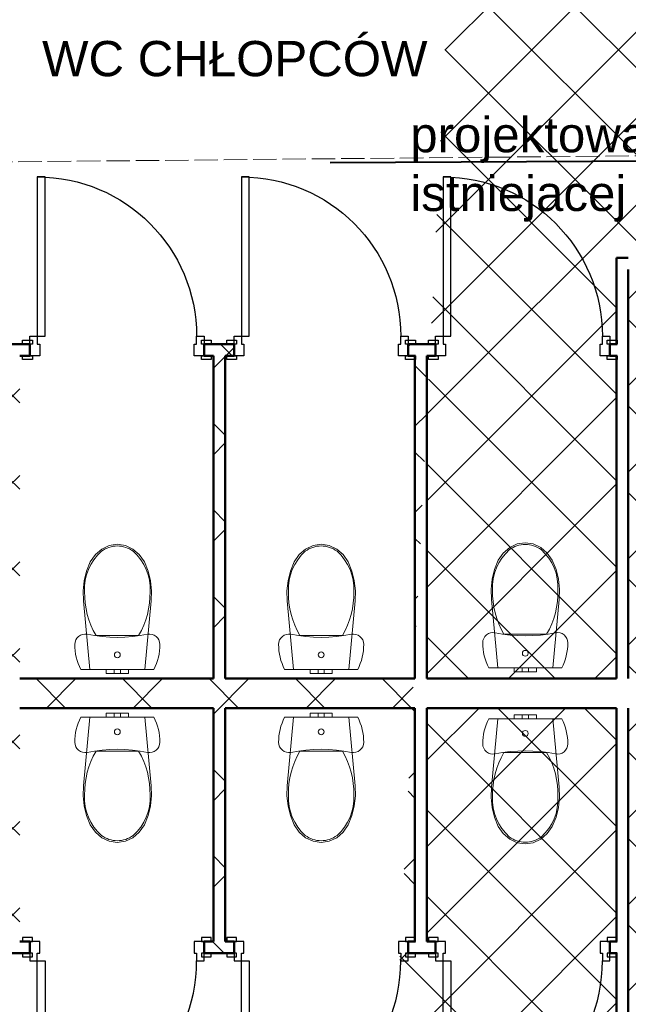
# Model space of a CAD drawing. Header units: millimetres. Extents: x 1385 to 11131, y 1971 to 6171.
# Tile 3 of 28: x 2257 to 2568, y 2959 to 3462. Entities that reach past the tile are written whole.
import ezdxf

# ---------------------------------------------------------------- set-up
doc = ezdxf.new("R2010")
doc.units = ezdxf.units.MM
doc.linetypes.add('ACAD_ISO02W100', pattern=[15, 12, -3])
for name, color, linetype, lineweight in [('A_opisy', 81, 'Continuous', 13), ('A_sanitarka', 140, 'Continuous', 13), ('A_ściany istniejące hatch', 82, 'Continuous', 9), ('kanal saniat', 24, 'Continuous', 40), ('opis ks', 7, 'Continuous', 25)]:
    doc.layers.add(name, color=color, linetype=linetype, lineweight=lineweight)
doc.layers.add('Drzwi Archicad', color=7, linetype='Continuous')
doc.layers.add('Konstrukcja - Ściany zew', color=7, linetype='Continuous')
doc.styles.get("Standard").update_dxf_attribs({"font": 'arial.ttf'})

# ---------------------------------------------------------------- blocks, each defined once
blk = doc.blocks.new('Ściana_24_1', base_point=(-11072.26123587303, -547.6024557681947))
at = {"layer": 'Konstrukcja - Ściany zew', "color": 7, "linetype": 'Continuous', "lineweight": 50, "flags": 128}
for points in [[(-15952.26123587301, -397.6024557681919), (-16942.26123587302, -397.6024557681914)], [(-14922.26123587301, -397.6024557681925), (-15892.26123587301, -397.602455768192)], [(-13892.26123587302, -397.6024557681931), (-14862.26123587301, -397.6024557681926)], [(-16942.26123587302, -547.6024557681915), (-15952.26123587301, -547.602455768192)], [(-15892.26123587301, -547.602455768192), (-14922.26123587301, -547.6024557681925)], [(-14862.26123587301, -547.6024557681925), (-13892.26123587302, -547.6024557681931)]]:
    blk.add_lwpolyline(points, dxfattribs=at)
blk = doc.blocks.new('Ściana_120_1', base_point=(-15952.26123587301, 1252.197544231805))
at = {"layer": 'Konstrukcja - Ściany zew', "color": 7, "linetype": 'Continuous', "lineweight": 50, "flags": 128}
for points in [[(-15952.26123587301, 1252.197544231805), (-15952.26123587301, -397.6024557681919)], [(-15892.26123587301, -397.6024557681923), (-15892.26123587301, 1252.197544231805)]]:
    blk.add_lwpolyline(points, dxfattribs=at)
blk = doc.blocks.new('Ściana_121_1', base_point=(-13892.26123587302, 1752.197384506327))
at = {"layer": 'Konstrukcja - Ściany zew', "color": 7, "linetype": 'Continuous', "lineweight": 50, "flags": 128}
for points in [[(-13892.26123587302, 1752.197384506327), (-13832.26123587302, 1752.197384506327)], [(-13892.26123587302, 1752.197384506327), (-13892.26123587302, 1312.197544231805)], [(-13832.26123587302, -397.602455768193), (-13832.26123587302, 1692.197384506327)], [(-13892.26123587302, 1252.197544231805), (-13892.26123587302, -397.602455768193)]]:
    blk.add_lwpolyline(points, dxfattribs=at)
blk = doc.blocks.new('Ściana_123_1', base_point=(-14922.26123587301, 1252.197544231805))
at = {"layer": 'Konstrukcja - Ściany zew', "color": 7, "linetype": 'Continuous', "lineweight": 50, "flags": 128}
for points in [[(-14922.26123587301, 1252.197544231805), (-14922.26123587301, -397.6024557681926)], [(-14862.26123587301, -397.6024557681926), (-14862.26123587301, 1252.197544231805)]]:
    blk.add_lwpolyline(points, dxfattribs=at)
blk = doc.blocks.new('Drzwi metalowe 27_23')
at = {"layer": 'Drzwi Archicad', "color": 7, "linetype": 'Continuous', "lineweight": 25}
for p, q in [((366.9999999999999, 0), (366.9999999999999, 814)), ((366.9999999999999, 814), (406.9999999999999, 814)), ((406.9999999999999, 814), (406.9999999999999, 0)), ((-407, 0), (-445, 0)), ((-445, 0), (-445, -100)), ((-407, -40), (-407, 0)), ((406.9999999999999, 0), (366.9999999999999, 0)), ((445, 0), (407, 0)), ((407, 0), (407, -40)), ((445, -100), (445, 0)), ((-432, -21), (-482, -21)), ((-482, -21), (-482, -40.00000000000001)), ((-482, -40.00000000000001), (-432, -40.00000000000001)), ((-432, -40.00000000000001), (-432, -21)), ((-395, -40), (-407, -40)), ((-395, -100), (-395, -40)), ((407, -40), (395, -40)), ((395, -40), (395, -100)), ((482, -21), (432, -21)), ((432, -21), (432, -40.00000000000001)), ((432, -40.00000000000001), (482, -40.00000000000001)), ((482, -40.00000000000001), (482, -21)), ((-432, -100), (-482, -100)), ((-482, -100), (-482, -119)), ((-445, -100), (-395, -100)), ((-432, -119), (-432, -100)), ((395, -100), (445, -100)), ((482, -100), (432, -100)), ((432, -100), (432, -119)), ((482, -119), (482, -100)), ((-482, -119), (-432, -119)), ((432, -119), (482, -119))]:
    blk.add_line(p, q, dxfattribs=at)
at = {"layer": 'Drzwi Archicad', "color": 7, "linetype": 'Continuous', "lineweight": 50}
for p, q in [((-445, -40.00000000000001), (-482, -40.00000000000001)), ((-445, -40.00000000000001), (-482, -40.00000000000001)), ((-445, -100), (-445, -40.00000000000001)), ((-445, -100), (-445, -40.00000000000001)), ((445, -100), (445, -40.00000000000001)), ((445, -100), (445, -40.00000000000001)), ((445, -40.00000000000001), (482, -40.00000000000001)), ((445, -40.00000000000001), (482, -40.00000000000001)), ((-445, -100), (-482, -100)), ((-445, -100), (-482, -100)), ((445, -100), (482, -100)), ((445, -100), (482, -100))]:
    blk.add_line(p, q, dxfattribs=at)
at = {"layer": 'Drzwi Archicad', "color": 7, "linetype": 'Continuous', "lineweight": 25}
blk.add_arc((406.9999999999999, 0), 814, 90, 180, dxfattribs=at)
blk = doc.blocks.new('Ściana_124_1', base_point=(-17002.26123587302, 1252.197544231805))
at = {"layer": 'Konstrukcja - Ściany zew', "color": 7, "linetype": 'Continuous', "lineweight": 50}
for p, q in [((-16890.15402880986, 1312.197544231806), (-16927.15402880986, 1312.197544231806)), ((-16890.15402880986, 1252.197544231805), (-16890.15402880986, 1312.197544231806)), ((-16000.15402880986, 1312.197544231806), (-15963.15402880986, 1312.197544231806)), ((-16000.15402880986, 1252.197544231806), (-16000.15402880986, 1312.197544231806)), ((-15847.14264223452, 1312.197544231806), (-15884.14264223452, 1312.197544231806)), ((-15847.14264223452, 1252.197544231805), (-15847.14264223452, 1312.197544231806)), ((-14957.14264223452, 1312.197544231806), (-14920.14264223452, 1312.197544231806)), ((-14957.14264223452, 1252.197544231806), (-14957.14264223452, 1312.197544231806)), ((-14816.80915690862, 1312.197544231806), (-14853.80915690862, 1312.197544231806)), ((-14816.80915690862, 1252.197544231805), (-14816.80915690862, 1312.197544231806)), ((-13926.80915690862, 1312.197544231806), (-13889.80915690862, 1312.197544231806)), ((-13926.80915690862, 1252.197544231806), (-13926.80915690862, 1312.197544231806)), ((-16890.15402880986, 1252.197544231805), (-16927.15402880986, 1252.197544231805)), ((-16000.15402880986, 1252.197544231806), (-15963.15402880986, 1252.197544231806)), ((-15847.14264223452, 1252.197544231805), (-15884.14264223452, 1252.197544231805)), ((-14957.14264223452, 1252.197544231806), (-14920.14264223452, 1252.197544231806)), ((-14816.80915690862, 1252.197544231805), (-14853.80915690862, 1252.197544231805)), ((-13926.80915690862, 1252.197544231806), (-13889.80915690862, 1252.197544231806))]:
    blk.add_line(p, q, dxfattribs=at)
at = {"layer": 'Konstrukcja - Ściany zew', "color": 7, "linetype": 'Continuous', "lineweight": 50, "flags": 128}
for points in [[(-17002.26123587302, 1312.197544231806), (-17002.26123587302, 1252.197544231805)], [(-16890.15404233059, 1312.197544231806), (-17002.26123587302, 1312.197544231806)], [(-15847.14264904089, 1312.197544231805), (-16000.15404844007, 1312.197544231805)], [(-14816.80916967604, 1312.197544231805), (-14957.14265515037, 1312.197544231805)], [(-13892.26123587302, 1312.197544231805), (-13926.80917578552, 1312.197544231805)], [(-16942.26123587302, 1252.197544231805), (-16890.15402415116, 1252.197544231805)], [(-16000.15401819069, 1252.197544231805), (-15952.26123587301, 1252.197544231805)], [(-15892.26123587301, 1252.197544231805), (-15847.14263071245, 1252.197544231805)], [(-14957.14262475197, 1252.197544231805), (-14922.26123587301, 1252.197544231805)], [(-14862.26123587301, 1252.197544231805), (-14816.80916550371, 1252.197544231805)], [(-13926.80915954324, 1252.197544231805), (-13892.26123587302, 1252.197544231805)]]:
    blk.add_lwpolyline(points, dxfattribs=at)
at = {"layer": 'Drzwi Archicad', "color": 21, "linetype": 'Continuous', "lineweight": 13, "true_color": 0xff9955, "xscale": -1, "zscale": 1000}
for p in [(-16445.15402880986, 1352.197544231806), (-15402.14264223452, 1352.197544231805), (-14371.80915690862, 1352.197544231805)]:
    blk.add_blockref('Drzwi metalowe 27_23', p, dxfattribs=at)
blk = doc.blocks.new('Ściana_127_1', base_point=(-15952.26123587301, -1740.000000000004))
at = {"layer": 'Konstrukcja - Ściany zew', "color": 7, "linetype": 'Continuous', "lineweight": 50, "flags": 128}
for points in [[(-15952.26123587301, -297.6024557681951), (-15952.26123587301, -397.6024557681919)], [(-15892.26123587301, -397.6024557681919), (-15892.26123587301, -297.6024557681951)], [(-15952.26123587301, -547.6024557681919), (-15952.26123587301, -1740.000000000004)], [(-15892.26123587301, -1740.000000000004), (-15892.26123587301, -547.602455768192)]]:
    blk.add_lwpolyline(points, dxfattribs=at)
blk = doc.blocks.new('Ściana_128_1', base_point=(-13892.26123587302, -2536.000000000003))
at = {"layer": 'Konstrukcja - Ściany zew', "color": 7, "linetype": 'Continuous', "lineweight": 50, "flags": 128}
for points in [[(-13892.26123587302, -297.6024557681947), (-13892.26123587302, -397.6024557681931)], [(-13832.26123587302, -397.602455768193), (-13832.26123587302, -297.6024557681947)], [(-13892.26123587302, -547.6024557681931), (-13892.26123587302, -1740.000000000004)], [(-13832.26123587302, -2476.000000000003), (-13832.26123587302, -547.6024557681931)], [(-13892.26123587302, -1800.000000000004), (-13892.26123587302, -2536.000000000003)], [(-13892.26123587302, -2536.000000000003), (-13832.26123587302, -2536.000000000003)]]:
    blk.add_lwpolyline(points, dxfattribs=at)
blk = doc.blocks.new('Ściana_130_1', base_point=(-14922.26123587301, -1740.000000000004))
at = {"layer": 'Konstrukcja - Ściany zew', "color": 7, "linetype": 'Continuous', "lineweight": 50, "flags": 128}
for points in [[(-14922.26123587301, -297.6024557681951), (-14922.26123587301, -397.6024557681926)], [(-14862.26123587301, -397.6024557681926), (-14862.26123587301, -297.6024557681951)], [(-14922.26123587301, -547.6024557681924), (-14922.26123587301, -1740.000000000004)], [(-14862.26123587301, -1740.000000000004), (-14862.26123587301, -547.6024557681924)]]:
    blk.add_lwpolyline(points, dxfattribs=at)
blk = doc.blocks.new('Ściana_131_1', base_point=(-17002.26123587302, -1740.000000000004))
at = {"layer": 'Konstrukcja - Ściany zew', "color": 7, "linetype": 'Continuous', "lineweight": 50}
for p, q in [((-16890.15402880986, -1740.000000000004), (-16927.15402880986, -1740.000000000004)), ((-16890.15402880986, -1740.000000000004), (-16890.15402880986, -1800.000000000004)), ((-16000.15402880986, -1740.000000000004), (-15963.15402880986, -1740.000000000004)), ((-16000.15402880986, -1740.000000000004), (-16000.15402880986, -1800.000000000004)), ((-15847.14264223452, -1740.000000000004), (-15884.14264223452, -1740.000000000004)), ((-15847.14264223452, -1740.000000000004), (-15847.14264223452, -1800.000000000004)), ((-14957.14264223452, -1740.000000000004), (-14920.14264223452, -1740.000000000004)), ((-14957.14264223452, -1740.000000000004), (-14957.14264223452, -1800.000000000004)), ((-14816.80915690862, -1740.000000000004), (-14853.80915690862, -1740.000000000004)), ((-14816.80915690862, -1740.000000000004), (-14816.80915690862, -1800.000000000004)), ((-13926.80915690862, -1740.000000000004), (-13889.80915690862, -1740.000000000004)), ((-13926.80915690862, -1740.000000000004), (-13926.80915690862, -1800.000000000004)), ((-16890.15402880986, -1800.000000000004), (-16927.15402880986, -1800.000000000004)), ((-16000.15402880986, -1800.000000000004), (-15963.15402880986, -1800.000000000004)), ((-15847.14264223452, -1800.000000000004), (-15884.14264223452, -1800.000000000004)), ((-14957.14264223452, -1800.000000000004), (-14920.14264223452, -1800.000000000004)), ((-14816.80915690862, -1800.000000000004), (-14853.80915690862, -1800.000000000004)), ((-13926.80915690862, -1800.000000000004), (-13889.80915690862, -1800.000000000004))]:
    blk.add_line(p, q, dxfattribs=at)
at = {"layer": 'Konstrukcja - Ściany zew', "color": 7, "linetype": 'Continuous', "lineweight": 50, "flags": 128}
for points in [[(-17002.26123587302, -1800.000000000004), (-17002.26123587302, -1740.000000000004)], [(-16890.15402415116, -1740.000000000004), (-16942.26123587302, -1740.000000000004)], [(-15952.26123587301, -1740.000000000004), (-16000.15401819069, -1740.000000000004)], [(-15847.14263071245, -1740.000000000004), (-15892.26123587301, -1740.000000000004)], [(-14922.26123587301, -1740.000000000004), (-14957.14262475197, -1740.000000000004)], [(-14816.80916550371, -1740.000000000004), (-14862.26123587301, -1740.000000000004)], [(-13892.26123587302, -1740.000000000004), (-13926.80915954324, -1740.000000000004)], [(-17002.26123587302, -1800.000000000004), (-16890.15404233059, -1800.000000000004)], [(-16000.15404844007, -1800.000000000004), (-15847.14264904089, -1800.000000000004)], [(-14957.14265515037, -1800.000000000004), (-14816.80916967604, -1800.000000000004)], [(-13926.80917578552, -1800.000000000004), (-13892.26123587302, -1800.000000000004)]]:
    blk.add_lwpolyline(points, dxfattribs=at)
at = {"layer": 'Drzwi Archicad', "color": 21, "linetype": 'Continuous', "lineweight": 13, "true_color": 0xff9955, "zscale": 1000, "rotation": 180}
for p in [(-16445.15402880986, -1840.000000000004), (-15402.14264223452, -1840.000000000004), (-14371.80915690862, -1840.000000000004)]:
    blk.add_blockref('Drzwi metalowe 27_23', p, dxfattribs=at)
blk = doc.blocks.new('WC 27')
for p, q in [((-57.00000000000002, 19.99999999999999), (-40.30508652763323, 19.99999999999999)), ((-57.00000000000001, -1.396097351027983e-14), (-57.00000000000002, 19.99999999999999)), ((-40.30508652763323, 19.99999999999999), (-16, 19.99999999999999)), ((-16.00000000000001, 20), (-11.31370849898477, 20)), ((-16, -3.918869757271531e-15), (-16.00000000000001, 20)), ((-11.31370849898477, 20), (-5.204170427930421e-15, 20)), ((-5.204170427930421e-15, 20), (11.31370849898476, 20)), ((0, -9.797174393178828e-16), (11.31370849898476, 2.078294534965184e-15)), ((11.31370849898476, 20), (16, 20)), ((11.31370849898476, 2.078294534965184e-15), (16, 3.918869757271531e-15)), ((16, 3.918869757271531e-15), (16, 20)), ((16, 20), (40.30508652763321, 20.00000000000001)), ((16, 8.344386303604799e-16), (40.30508652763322, 7.403924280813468e-15)), ((40.30508652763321, 20.00000000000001), (57.00000000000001, 20.00000000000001)), ((40.30508652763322, 7.403924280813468e-15), (57.00000000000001, 1.396097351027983e-14)), ((57.00000000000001, 1.396097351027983e-14), (57.00000000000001, 20.00000000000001)), ((-57.00000000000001, -1.396097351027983e-14), (-40.30508652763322, -1.233987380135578e-14)), ((-40.30508652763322, -1.233987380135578e-14), (-16, -7.003300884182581e-15)), ((-16, -3.918869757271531e-15), (-11.31370849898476, -3.463824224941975e-15)), ((-11.31370849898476, -3.463824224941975e-15), (0, -9.797174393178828e-16)), ((0, -173.043128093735), (-108.9414490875, -173.043128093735)), ((108.94192722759, -173.0439845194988), (0, -173.043128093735))]:
    blk.add_line(p, q)
at = {"flags": 128}
for points in [[(-186.7682631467, 0), (-193.8693581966, -15.0746413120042), (-200.0738475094, -30.5397014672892), (-205.3603698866, -46.34193640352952), (-209.7107245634, -62.42694121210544), (-213.1099338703, -78.73933744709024), (-215.5462948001, -95.22296378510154), (-217.0114192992, -111.8210693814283), (-217.5002631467, -128.4765092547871), (-216.2173727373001, -140.0108815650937), (-212.4322594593, -150.9820926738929), (-206.3296959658, -160.8545761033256), (-198.2075826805, -169.1464004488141), (-188.4624056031, -175.4527951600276), (-177.5698815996, -179.4659096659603), (-166.0617359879, -180.989841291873), (-154.4997460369, -179.9501983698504), (-116.2154201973, -173.1684674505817), (-77.63938685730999, -168.3121815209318), (-38.86847430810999, -165.3935301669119), (0, -164.4198393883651), (38.86847430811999, -165.3935301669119), (77.63938685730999, -168.3121815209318), (116.2154201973, -173.1684674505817), (154.4997460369, -179.9501983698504), (166.0617359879, -180.989841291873), (177.5698815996, -179.4659096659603), (188.4624056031, -175.4527951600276), (198.2075826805, -169.1464004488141), (206.3296959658, -160.8545761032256), (212.4322594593, -150.9820926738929), (216.2173727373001, -140.0108815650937), (217.5002631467, -128.4765092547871), (217.0114192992, -111.8210693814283), (215.5462948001, -95.22296378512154), (213.1099338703, -78.73933744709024), (209.7107245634, -62.42694121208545), (205.3603698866, -46.34193640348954), (200.0738475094, -30.53970146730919), (193.8693581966, -15.0746413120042), (186.7682631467, 0)], [(-169.4236422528, -453.4253930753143), (-157.0185212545, -503.1720699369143), (-137.9976229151, -550.1101050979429), (-112.3998459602, -587.3056767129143), (-79.35704269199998, -615.8237892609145), (-41.04853310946, -633.7835462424), (0, -640.0005631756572), (41.04853310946, -633.7835462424), (79.35704269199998, -615.8237892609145), (112.3998459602, -587.3056767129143), (137.9976229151, -550.1101050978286), (157.0185212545, -503.1720699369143), (169.4236422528, -453.4253930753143), (174.911377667, -402.0795756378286), (173.3483030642, -350.3829989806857), (140.9747959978, 0), (-140.9747959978, 0), (-173.3483030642, -350.3829989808), (-174.911377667, -402.0795756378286)]]:
    blk.add_lwpolyline(points, close=True, dxfattribs=at)
blk.add_ellipse((0, -74.97928748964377), major_axis=(15.00000000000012, 0), ratio=0.9997238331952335)
for centre, major_axis, ratio, start_param, end_param in [((258.0954531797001, -387.9368792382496), (2.605531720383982e-14, 425.5156216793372), 0.999376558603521, 1.04139159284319, 1.594412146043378), ((-258.0954531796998, -387.9368792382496), (2.605531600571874e-14, 425.515602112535), 0.999376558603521, 4.688770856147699, 5.241791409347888), ((89.46048916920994, -412.3034721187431), (1.574013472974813e-14, 257.0559077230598), 0.999376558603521, 1.515065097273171, 2.415653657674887), ((-89.46048916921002, -412.3034721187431), (1.574012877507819e-14, 257.0558104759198), 0.999376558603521, 3.867527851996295, 4.76811641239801), ((0.8128152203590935, -492.7552085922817), (8.48730025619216e-15, 138.6081319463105), 0.9993765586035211, 2.509088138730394, 3.135731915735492), ((-0.8118348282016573, -492.7582364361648), (8.487114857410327e-15, 138.6051041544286), 0.9993765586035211, 3.147453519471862, 3.774097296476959)]:
    blk.add_ellipse(centre, major_axis=major_axis, ratio=ratio, start_param=start_param, end_param=end_param)

msp = doc.modelspace()

# ---------------------------------------------------------------- hatches: boundary and pattern name
at = {"layer": 'A_ściany istniejące hatch', "lineweight": 13, "true_color": 0x000000}
h = msp.add_hatch(dxfattribs=at)
h.set_pattern_fill('NET', color=18, scale=250, angle=45)
h.set_pattern_definition([(45, (36659.01290618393, -155.4039381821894), (-22.09708691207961, 22.09708691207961), []), (135, (36659.01290618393, -155.4039381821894), (-22.09708691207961, -22.09708691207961), [])])
h.paths.add_polyline_path([(4672.38185774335, 5000.919506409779), (4714.38185774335, 5000.919503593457), (4714.38185774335, 4738.919504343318), (4924.38185774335, 4738.919504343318), (4924.381857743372, 4696.919504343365), (4672.38185774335, 4696.919504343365)], flags=16)
h.paths.add_polyline_path([(5266.383508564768, 4724.919504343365), (5266.383508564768, 4664.919504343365), (5146.38185774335, 4664.919504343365), (5146.38185774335, 4504.919504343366), (5086.38185774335, 4504.919504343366), (5086.38185774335, 4696.919504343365), (5044.38185774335, 4696.919504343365), (5044.38185774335, 4738.919504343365), (5048.38185774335, 4738.919504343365), (5048.38185774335, 5397.919504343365), (4714.38185774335, 5397.919504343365), (4714.38185774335, 5351.919504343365), (4672.38185774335, 5351.919504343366), (4672.38185774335, 5441.919504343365), (5130.38185774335, 5441.919504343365), (5130.381854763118, 5397.919504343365), (5092.38185774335, 5397.919504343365), (5092.38185774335, 4724.919504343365)], flags=17)
h.paths.add_polyline_path([(5870.38185774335, 4724.919504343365), (6012.38185774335, 4724.919504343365), (6012.381857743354, 4786.919504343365), (6056.38185774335, 4786.919504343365), (6056.38185774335, 4501.919506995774), (5996.381857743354, 4501.919506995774), (5996.38185774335, 4664.919504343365), (5870.38185774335, 4664.919504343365)], flags=17)
h.paths.add_polyline_path([(5913.38185774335, 3844.919504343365), (5996.381857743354, 3844.919504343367), (5996.381857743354, 3959.919506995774), (6056.38185774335, 3959.919506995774), (6056.38185774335, 3786.919504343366), (5996.381857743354, 3786.919504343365), (5996.381857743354, 3819.919504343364), (5913.38185774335, 3819.919504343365)], flags=17)
h.paths.add_polyline_path([(5556.38185774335, 4414.919504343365), (5586.38185774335, 4414.919504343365), (5586.38185774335, 4384.919504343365), (5556.38185774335, 4384.919504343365)], flags=17)
h.paths.add_polyline_path([(5556.38185774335, 4120.919504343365), (5586.38185774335, 4120.919504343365), (5586.38185774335, 4150.919504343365), (5556.38185774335, 4150.919504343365)], flags=17)
h.paths.add_polyline_path([(5068.38185774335, 2574.919504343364), (5128.38185774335, 2574.919504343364), (5128.38185774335, 2414.919504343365), (5366.381857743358, 2414.91950434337), (5366.381857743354, 2594.919504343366), (5426.381857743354, 2594.919504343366), (5426.38185774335, 2414.919504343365), (5996.381857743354, 2414.919504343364), (5996.38185774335, 2564.919504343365), (6056.38185774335, 2564.919504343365), (6056.38185774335, 2354.919504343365), (5068.38185774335, 2354.919504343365)])
h.paths.add_polyline_path([(2586.3818618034, 5724.919504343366), (2799.38185774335, 5724.91950669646), (2799.381852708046, 5818.953721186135), (2824.381855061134, 5818.953715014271), (2824.381855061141, 5699.919504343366), (2586.3818618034, 5699.919504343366)], flags=17)
h.paths.add_polyline_path([(3219.38185774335, 5699.265014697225), (3254.38185774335, 5699.265014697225), (3254.38185774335, 5818.953715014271), (3219.38185774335, 5818.953715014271)], flags=17)
h.paths.add_polyline_path([(3509.381857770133, 3874.919504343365), (3579.381846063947, 3874.919504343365), (3579.381846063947, 3814.919504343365), (3509.381857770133, 3814.919504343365)], flags=17)
h.paths.add_polyline_path([(3919.381857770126, 3874.919504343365), (3989.381857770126, 3874.919504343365), (3989.381857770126, 3814.919504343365), (3919.381857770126, 3814.919504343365)], flags=17)
h.paths.add_polyline_path([(4360.381857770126, 3874.919504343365), (4428.38184606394, 3874.919504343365), (4428.38184606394, 3814.919504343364), (4360.381857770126, 3814.919504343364)], flags=17)
h.paths.add_polyline_path([(4563.381857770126, 3874.919504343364), (4644.38184606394, 3874.919504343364), (4644.38184606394, 3814.919504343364), (4563.381857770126, 3814.919504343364)], flags=17)
h.paths.add_polyline_path([(5146.38185774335, 4374.919500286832), (5086.38185774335, 4374.919500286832), (5086.38185774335, 4298.919504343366), (5146.38185774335, 4298.919504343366)], flags=17)
h.paths.add_polyline_path([(4714.38185774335, 5221.919502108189), (4672.38185774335, 5221.919502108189), (4672.38185774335, 5130.919505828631), (4714.38185774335, 5130.919505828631)], flags=16)
h.paths.add_polyline_path([(5260.38185774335, 5441.919504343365), (5394.38185774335, 5441.919504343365), (5394.38185774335, 5397.919504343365), (5260.38185774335, 5397.919504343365)], flags=17)
h.paths.add_polyline_path([(6012.38185774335, 5121.919506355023), (6056.38185774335, 5121.919506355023), (6056.38185774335, 5196.919504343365), (6012.38185774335, 5196.919504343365)], flags=17)
h.paths.add_polyline_path([(6012.38185774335, 4916.919504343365), (6056.38185774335, 4916.919504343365), (6056.38185774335, 4991.919504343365), (6012.38185774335, 4991.919504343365)], flags=17)
h.paths.add_polyline_path([(5996.381857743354, 4295.91950923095), (6056.38185774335, 4295.91950923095), (6056.38185774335, 4371.919506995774), (5996.381857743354, 4371.919506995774)], flags=17)
h.paths.add_polyline_path([(5996.381857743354, 4089.91950923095), (6056.38185774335, 4089.91950923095), (6056.38185774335, 4165.919506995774), (5996.381857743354, 4165.919506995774)], flags=17)
h.paths.add_polyline_path([(5996.38185774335, 3581.919506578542), (6056.38185774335, 3581.919506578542), (6056.38185774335, 3656.919504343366), (5996.38185774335, 3656.919504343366)], flags=17)
h.paths.add_polyline_path([(5996.381857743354, 3376.919506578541), (6056.38185774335, 3376.919506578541), (6056.38185774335, 3451.919504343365), (5996.381857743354, 3451.919504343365)], flags=17)
h.paths.add_polyline_path([(5996.38185774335, 2904.919506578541), (6056.38185774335, 2904.919506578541), (6056.38185774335, 2974.919504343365), (5996.38185774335, 2974.919504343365)], flags=17)
h.paths.add_polyline_path([(6056.38185774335, 2699.919504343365), (5996.38185774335, 2699.919504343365), (5996.38185774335, 2769.919504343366), (6056.38185774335, 2769.919504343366)], flags=17)
h.paths.add_polyline_path([(4771.38185748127, 2814.919504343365), (4841.38185774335, 2814.919504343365), (4841.38185774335, 2754.919504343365), (4771.38185748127, 2754.919504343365)], flags=17)
h.paths.add_polyline_path([(4566.38185774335, 2754.919504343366), (4636.38185774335, 2754.919504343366), (4636.38185774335, 2814.919504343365), (4566.38185774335, 2814.919504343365)], flags=17)
h.paths.add_polyline_path([(4361.38185748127, 2814.919504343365), (4431.38185774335, 2814.919504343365), (4431.38185774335, 2754.919504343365), (4361.38185748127, 2754.919504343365)], flags=17)
h.paths.add_polyline_path([(4104.38185774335, 2754.919504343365), (4226.381846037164, 2754.919504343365), (4226.381846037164, 2814.919504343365), (4104.38185774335, 2814.919504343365)], flags=17)
h.paths.add_polyline_path([(3899.38185748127, 2814.919504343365), (3969.38185774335, 2814.919504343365), (3969.38185774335, 2754.919504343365), (3899.38185748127, 2754.919504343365)], flags=17)
h.paths.add_polyline_path([(3694.381857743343, 2754.919504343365), (3764.38185774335, 2754.919504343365), (3764.38185774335, 2814.919504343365), (3694.381857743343, 2814.919504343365)], flags=17)
h.paths.add_polyline_path([(3489.38185748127, 2814.919504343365), (3559.381857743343, 2814.919504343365), (3559.381857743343, 2754.919504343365), (3489.38185748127, 2754.919504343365)], flags=17)
h.paths.add_polyline_path([(5378.38185774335, 2814.919504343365), (5291.88185774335, 2814.919504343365), (5291.897268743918, 2754.919504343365), (5366.38185774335, 2754.919504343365), (5366.381857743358, 2704.919504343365), (5426.381857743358, 2704.919504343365), (5426.38185774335, 2948.419504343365), (5378.38185774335, 2948.419504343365)], flags=17)
h.paths.add_polyline_path([(5181.88185774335, 2814.919504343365), (5181.897268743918, 2754.919504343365), (5128.38185774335, 2754.919504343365), (5128.38185774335, 2714.919504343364), (5068.38185774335, 2714.919504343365), (5068.38185774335, 2754.919504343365), (4976.38185774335, 2754.919504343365), (4976.38185774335, 2814.919504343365)], flags=17)
h.paths.add_polyline_path([(3194.38185774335, 2708.919504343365), (3254.38185774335, 2708.919504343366), (3254.38185774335, 2754.919504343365), (3354.38185774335, 2754.919504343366), (3354.381846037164, 2814.919504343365), (3194.38185774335, 2814.919504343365)], flags=17)
h.paths.add_polyline_path([(4984.381857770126, 3874.919504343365), (5086.38185774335, 3874.919504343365), (5086.38185774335, 4168.919504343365), (5146.38185774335, 4168.919500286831), (5146.38185774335, 3844.919504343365), (5163.38185774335, 3844.919504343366), (5163.38185774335, 3819.919504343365), (5146.38185774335, 3819.919504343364), (5146.38185774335, 3464.919504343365), (5173.38185774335, 3464.919504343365), (5173.38185774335, 3384.919504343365), (5146.38185774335, 3384.919504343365), (5146.38185774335, 3164.919504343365), (4970.88185774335, 3164.919504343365), (4970.881857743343, 3212.919504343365), (5106.38185774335, 3212.919504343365), (5106.38185774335, 3814.919504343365), (4984.381857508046, 3814.919504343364)], flags=17)
h.paths.add_polyline_path([(4779.381857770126, 3874.919504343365), (4849.381857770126, 3874.919504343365), (4849.381857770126, 3814.919504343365), (4816.38185774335, 3814.919504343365), (4816.381857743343, 3648.919504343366), (4784.38185774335, 3648.919507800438), (4784.38185774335, 3814.919504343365), (4779.381857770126, 3814.919504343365)], flags=17)
h.paths.add_polyline_path([(4537.38185774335, 3212.919504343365), (4784.38185774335, 3212.919504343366), (4784.38185774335, 3362.919509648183), (4816.38185774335, 3362.919506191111), (4816.381857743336, 3212.91950434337), (4860.88185774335, 3212.919504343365), (4860.88185774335, 3164.919504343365), (4537.38185774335, 3164.919504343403)], flags=17)
h.paths.add_polyline_path([(3548.38185774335, 3212.919504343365), (3548.381857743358, 3164.919504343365), (3788.38185774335, 3164.919504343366), (3788.381857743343, 3212.919504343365), (3784.381857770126, 3212.919504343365), (3784.381857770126, 3304.919504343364), (3756.381857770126, 3304.919504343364), (3756.381857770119, 3212.919504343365)], flags=17)
h.paths.add_polyline_path([(3194.38185774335, 3905.919504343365), (3254.38185774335, 3905.919504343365), (3254.38185774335, 3874.919504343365), (3374.381857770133, 3874.919504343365), (3374.381846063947, 3814.919504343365), (3234.38185774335, 3814.919504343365), (3234.38185774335, 3212.919504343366), (3438.38185774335, 3212.919504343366), (3438.38185774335, 3164.919504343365), (3194.38185774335, 3164.919504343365)], flags=17)
h.paths.add_polyline_path([(3254.38185774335, 4202.334578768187), (3194.38185774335, 4202.334578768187), (3194.38185774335, 4045.919515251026), (3254.38185774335, 4045.919515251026)], flags=17)
h.paths.add_polyline_path([(3254.38185774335, 4416.893066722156), (3194.38185774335, 4416.893066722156), (3194.38185774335, 4337.33458072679), (3254.38185774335, 4337.33458072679)], flags=17)
h.paths.add_polyline_path([(3254.38185774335, 4631.919504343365), (3194.38185774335, 4631.919504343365), (3194.38185774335, 4551.893075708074), (3254.38185774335, 4551.893075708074)], flags=17)
h.paths.add_polyline_path([(3254.38185774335, 4951.919504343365), (3194.38185774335, 4951.919504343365), (3194.38185774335, 4766.919504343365), (3254.38185774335, 4766.919504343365)], flags=17)
h.paths.add_polyline_path([(3254.38185774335, 5156.919504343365), (3194.38185774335, 5156.919504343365), (3194.38185774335, 5086.919517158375), (3254.38185774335, 5086.919517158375)], flags=17)
h.paths.add_polyline_path([(3254.38185774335, 5371.919504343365), (3194.38185774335, 5371.919504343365), (3194.38185774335, 5291.919504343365), (3254.38185774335, 5291.919504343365)], flags=17)
h.paths.add_polyline_path([(2204.38185774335, 5097.035849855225), (2144.38185774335, 5097.035849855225), (2144.38185774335, 5167.015833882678), (2204.38185774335, 5167.015833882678), (2204.38185774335, 5168.919504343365), (2664.38185774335, 5168.919504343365), (2664.38185774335, 5158.919504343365), (2633.281857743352, 5158.919504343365), (2633.281857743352, 5082.919504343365), (2618.281857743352, 5082.919504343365), (2618.281857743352, 5158.919504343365), (2362.38185774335, 5158.919504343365), (2362.38185774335, 5143.916349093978), (2355.38185774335, 5143.916349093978), (2355.38185774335, 5158.919504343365), (2204.38185774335, 5158.919504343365)])
h.paths.add_polyline_path([(2204.38185774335, 5041.919504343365), (2204.381857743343, 5048.919504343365), (2355.38185774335, 5048.919504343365), (2355.38185774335, 5053.916349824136), (2362.38185774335, 5053.916349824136), (2362.38185774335, 5031.438436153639), (2355.38185774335, 5031.438435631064), (2355.381857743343, 5041.919504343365)], flags=17)
h.paths.add_polyline_path([(2144.38185774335, 4962.035849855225), (2204.38185774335, 4962.035849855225), (2204.38185774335, 4931.919504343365), (2355.38185774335, 4931.919504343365), (2355.38185774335, 4941.438436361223), (2362.38185774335, 4941.438436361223), (2362.381857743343, 4931.919504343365), (2618.281857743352, 4931.919504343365), (2618.281857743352, 4987.919504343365), (2633.281857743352, 4987.919504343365), (2633.281857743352, 4931.919504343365), (2661.381857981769, 4931.919504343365), (2661.38185774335, 4916.919504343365), (2204.38185774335, 4916.919504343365), (2204.38185774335, 4891.555865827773), (2144.38185774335, 4891.555865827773)])
h.paths.add_polyline_path([(2144.38185774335, 4761.555865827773), (2204.38185774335, 4761.555865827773), (2204.38185774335, 4716.919504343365), (2796.38185774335, 4716.919504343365), (2796.38185774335, 4734.184858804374), (2844.381857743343, 4734.184858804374), (2844.38185774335, 4404.918674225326), (2796.38185774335, 4404.918674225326), (2796.38185774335, 4676.919504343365), (2204.38185774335, 4676.919504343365), (2204.38185774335, 4599.048357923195), (2144.38185774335, 4599.048357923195)])
h.paths.add_polyline_path([(2144.38185774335, 4259.068373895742), (2204.38185774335, 4259.068373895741), (2204.38185774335, 4236.919504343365), (2796.38185774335, 4236.919504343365), (2796.38185774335, 4294.918674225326), (2844.381857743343, 4294.918674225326), (2844.38185774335, 3897.918674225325), (2796.38185774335, 3897.918674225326), (2796.381857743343, 4211.919504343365), (2204.38185774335, 4211.919504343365), (2204.381857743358, 4188.852088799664), (2144.38185774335, 4188.852088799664)])
h.paths.add_polyline_path([(2144.38185774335, 3844.721419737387), (2204.38185774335, 3844.721419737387), (2204.38185774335, 3774.919504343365), (2796.38185774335, 3774.919504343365), (2796.38185774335, 3787.918674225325), (2844.381857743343, 3787.918674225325), (2844.38185774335, 3729.280435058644), (2796.38185774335, 3729.280435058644), (2796.381857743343, 3731.919504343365), (2204.38185774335, 3731.919504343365), (2204.38185774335, 3679.721419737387), (2144.38185774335, 3679.721419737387)])
h.paths.add_polyline_path([(2144.38185774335, 3544.721419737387), (2204.38185774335, 3544.721419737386), (2204.381857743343, 3490.139242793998), (2263.38185774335, 3490.139242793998), (2263.38185774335, 3631.836923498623), (2272.745638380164, 3631.836923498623), (2272.745637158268, 3625.836923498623), (2269.38185774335, 3625.836923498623), (2269.38185774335, 3490.139242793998), (2366.38185774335, 3490.139242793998), (2366.38185774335, 3625.836923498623), (2361.745637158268, 3625.836923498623), (2361.745637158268, 3631.836923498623), (2376.927065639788, 3631.836923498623), (2376.927065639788, 3625.836923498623), (2372.38185774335, 3625.836923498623), (2372.38185774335, 3490.139242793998), (2469.38185774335, 3490.139242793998), (2469.381857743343, 3625.836923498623), (2465.927065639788, 3625.836923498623), (2465.92706454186, 3631.836923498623), (2475.38185774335, 3631.836923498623), (2475.38185774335, 3596.836923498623), (2479.553545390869, 3596.836923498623), (2479.553545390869, 3590.836923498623), (2475.38185774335, 3590.836923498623), (2475.381857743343, 3490.139242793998), (2643.38185774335, 3490.139242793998), (2643.38185774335, 3590.836923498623), (2568.553547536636, 3590.836923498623), (2568.553546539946, 3596.836923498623), (2649.38185774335, 3596.836923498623), (2649.38185774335, 3490.139242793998), (2796.38185774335, 3490.139242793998), (2796.38185774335, 3619.280435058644), (2844.38185774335, 3619.280435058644), (2844.38185774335, 3472.425566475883), (2796.38185774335, 3472.425566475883), (2796.38185774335, 3475.139242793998), (2649.38185774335, 3475.139242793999), (2649.38185774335, 3432.839241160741), (2643.38185774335, 3432.839242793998), (2643.381857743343, 3475.139242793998), (2204.38185774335, 3475.139242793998), (2144.38185774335, 3475.139242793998)])
h.paths.add_polyline_path([(2144.38185774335, 4394.068373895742), (2204.38185774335, 4394.068373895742), (2204.38185774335, 4464.048357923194), (2144.38185774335, 4464.048357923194)])
h.paths.add_polyline_path([(2144.38185774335, 3979.721419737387), (2204.38185774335, 3979.721419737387), (2204.38185774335, 4053.852088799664), (2144.38185774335, 4053.852088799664)], flags=17)
h.paths.add_polyline_path([(2144.38185774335, 3270.159258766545), (2204.38185774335, 3270.159258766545), (2204.38185774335, 3340.139242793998), (2144.38185774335, 3340.139242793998)], flags=17)
h.paths.add_polyline_path([(2144.38185774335, 3065.179274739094), (2144.38185774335, 3135.159258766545), (2204.38185774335, 3135.159258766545), (2204.38185774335, 3125.159258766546), (2251.38185774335, 3125.159258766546), (2251.38185774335, 3296.139258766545), (2262.59257709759, 3296.139258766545), (2262.59257709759, 3290.139258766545), (2257.38185774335, 3290.139258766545), (2257.381857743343, 3125.159258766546), (2356.38185774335, 3125.159258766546), (2356.38185774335, 3290.139258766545), (2351.592579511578, 3290.139258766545), (2351.592579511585, 3296.139258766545), (2366.893717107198, 3296.139258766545), (2366.893717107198, 3290.139258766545), (2362.38185774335, 3290.139258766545), (2362.381857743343, 3125.159258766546), (2459.38185774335, 3125.159258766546), (2459.381857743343, 3290.139258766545), (2455.893718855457, 3290.139258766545), (2455.893715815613, 3296.139258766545), (2469.927064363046, 3296.139258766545), (2469.927065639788, 3290.139258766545), (2465.38185774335, 3290.139258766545), (2465.38185774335, 3125.159258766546), (2562.38185774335, 3125.159258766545), (2562.381857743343, 3290.139258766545), (2558.927065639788, 3290.139258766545), (2558.927065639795, 3296.139258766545), (2562.38185774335, 3296.139258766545), (2562.381857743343, 3340.139242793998), (2643.38185774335, 3340.139242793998), (2643.38185774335, 3343.839241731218), (2649.38185774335, 3343.839241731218), (2649.38185774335, 3329.811708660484), (2643.38185774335, 3329.811708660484), (2643.38185774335, 3334.139242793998), (2568.38185774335, 3334.139242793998), (2568.38185774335, 3125.159258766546), (2643.38185774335, 3125.159258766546), (2643.38185774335, 3240.811704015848), (2649.38185774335, 3240.811706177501), (2649.38185774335, 3125.159258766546), (2796.38185774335, 3125.159258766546), (2796.38185774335, 3362.425566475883), (2844.381857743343, 3362.425566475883), (2844.381857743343, 2928.619504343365), (2796.38185774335, 2928.619504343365), (2796.38185774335, 3110.159258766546), (2649.38185774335, 3110.159258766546), (2649.38185774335, 3012.649750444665), (2643.38185774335, 3012.649750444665), (2643.38185774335, 3110.159258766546), (2568.38185774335, 3110.159258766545), (2568.38185774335, 2917.319504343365), (2643.38185774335, 2917.319504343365), (2643.38185774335, 2923.64975003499), (2649.38185774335, 2923.64975003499), (2649.38185774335, 2907.619505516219), (2643.38185774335, 2907.619504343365), (2643.381857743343, 2911.319504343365), (2562.38185774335, 2911.319504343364), (2562.38185774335, 2984.919504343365), (2558.927065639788, 2984.919504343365), (2558.927065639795, 2990.919504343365), (2562.38185774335, 2990.919504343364), (2562.381857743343, 3110.159258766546), (2465.38185774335, 3110.159258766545), (2465.381857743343, 2990.919504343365), (2469.927064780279, 2990.919504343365), (2469.927065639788, 2984.919504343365), (2455.893717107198, 2984.919504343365), (2455.893718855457, 2990.919504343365), (2459.38185774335, 2990.919504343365), (2459.38185774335, 3110.159258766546), (2362.38185774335, 3110.159258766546), (2362.381857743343, 2990.919504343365), (2366.893717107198, 2990.919504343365), (2366.893717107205, 2984.919504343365), (2351.592578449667, 2984.919504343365), (2351.592579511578, 2990.919504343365), (2356.38185774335, 2990.919504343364), (2356.38185774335, 3110.159258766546), (2257.38185774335, 3110.159258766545), (2257.38185774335, 2990.919504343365), (2262.592578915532, 2990.919504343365), (2262.59257709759, 2984.919504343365), (2251.38185774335, 2984.919504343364), (2251.381857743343, 3110.159258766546), (2204.38185774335, 3110.159258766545), (2204.381857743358, 3065.179274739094)])
h.paths.add_polyline_path([(2264.381857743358, 2673.919504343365), (2204.38185774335, 2673.919504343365), (2204.38185774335, 2754.919504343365), (2144.38185774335, 2754.919504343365), (2144.38185774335, 2930.179274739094), (2204.38185774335, 2930.179274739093), (2204.38185774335, 2814.919504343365), (2643.38185774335, 2814.919504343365), (2643.38185774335, 2818.619504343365), (2649.38185774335, 2818.619505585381), (2649.38185774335, 2814.919504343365), (2796.38185774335, 2814.919504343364), (2796.38185774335, 2818.619504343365), (2844.381857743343, 2818.619504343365), (2844.38185774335, 2763.919505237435), (2819.38185774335, 2763.919504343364), (2819.381857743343, 2774.919504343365), (2649.38185774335, 2774.919504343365), (2649.381857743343, 2770.179274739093), (2643.38185774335, 2770.179274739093), (2643.38185774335, 2774.919504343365), (2459.38185774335, 2774.919504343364), (2459.38185774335, 2734.666338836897), (2434.38185774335, 2734.666339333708), (2434.381857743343, 2774.919504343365), (2264.38185774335, 2774.919504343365)])
h.paths.add_polyline_path([(2264.38185774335, 2424.919504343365), (2264.381857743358, 2463.919504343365), (2204.38185774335, 2463.919504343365), (2204.38185774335, 2364.919504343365), (3254.38185774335, 2364.919504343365), (3254.38185774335, 2568.919504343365), (3194.381857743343, 2568.919504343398), (3194.38185774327, 2424.919504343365)])
edge = h.paths.add_edge_path()
edge.add_line((5524.38185774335, 5441.919504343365), (5524.381854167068, 5397.919504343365))
edge.add_line((5524.381854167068, 5397.919504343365), (5562.38185774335, 5397.919504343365))
edge.add_line((5562.38185774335, 5397.919504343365), (5562.38185774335, 5247.919504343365))
edge.add_line((5562.38185774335, 5247.919504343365), (5589.38185774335, 5247.919504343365))
edge.add_line((5589.38185774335, 5247.919504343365), (5589.38185774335, 5397.919504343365))
edge.add_line((5589.38185774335, 5397.919504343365), (6012.38185774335, 5397.919504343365))
edge.add_line((6012.38185774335, 5397.919504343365), (6012.38185774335, 5326.919502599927))
edge.add_line((6012.38185774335, 5326.919502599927), (6056.38185774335, 5326.919504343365))
edge.add_line((6056.38185774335, 5326.919504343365), (6056.38185774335, 5441.919504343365))
edge.add_line((6056.38185774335, 5441.919504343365), (5524.381857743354, 5441.919547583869))
edge.add_line((2189.38185774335, 5818.953721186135), (2224.38185774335, 5818.953721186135))
edge.add_line((2224.38185774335, 5818.953721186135), (2224.381864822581, 5724.91950669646))
edge.add_line((2224.381864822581, 5724.91950669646), (2406.381857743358, 5724.91950669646))
edge.add_line((2406.381857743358, 5724.91950669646), (2406.381861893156, 5699.919504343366))
edge.add_line((2406.381861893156, 5699.919504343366), (2189.381857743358, 5699.919504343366))
edge.add_line((2189.381857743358, 5699.919504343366), (2189.38185774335, 5818.953715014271))
edge.add_line((3784.381857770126, 3414.919504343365), (3756.381857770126, 3414.919504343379))
edge.add_line((3756.381857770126, 3414.919504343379), (3756.381857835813, 3699.919504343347))
edge.add_line((3756.381857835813, 3699.919504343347), (3784.381857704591, 3699.919504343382))
edge.add_line((3784.381857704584, 3699.919504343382), (3784.381857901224, 3619.938553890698))
edge.add_line((3784.381857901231, 3619.938553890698), (3784.381857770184, 3528.31094759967))
edge.add_line((3784.381857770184, 3528.31094759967), (3784.381857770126, 3424.919504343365))
edge.add_line((3784.381857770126, 3424.919504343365), (3784.381846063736, 3414.919504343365))
edge.add_line((3094.38185774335, 5696.919504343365), (3254.38185774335, 5696.919504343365))
edge.add_line((3254.38185774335, 5696.919504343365), (3254.38185774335, 5506.919504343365))
edge.add_line((3254.38185774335, 5506.919504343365), (3194.38185774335, 5506.919504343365))
edge.add_line((3194.38185774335, 5506.919504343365), (3194.38185774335, 5636.919504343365))
edge.add_line((3194.38185774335, 5636.919504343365), (3094.38185774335, 5636.919504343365))
edge.add_line((3094.38185774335, 5636.919504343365), (3094.381855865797, 5696.919504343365))
edge.add_line((2586.38186355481, 5696.919504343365), (2944.38185774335, 5696.919504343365))
edge.add_line((2944.38185774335, 5696.919504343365), (2944.38185774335, 5636.919504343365))
edge.add_line((2944.38185774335, 5636.919504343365), (2844.38185774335, 5636.919504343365))
edge.add_line((2844.38185774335, 5636.919504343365), (2844.38185774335, 4844.184858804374))
edge.add_line((2844.38185774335, 4844.184858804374), (2796.38185774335, 4844.184858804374))
edge.add_line((2796.38185774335, 4844.184858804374), (2796.38185774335, 4916.919504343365))
edge.add_line((2796.38185774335, 4916.919504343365), (2756.38186108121, 4916.919504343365))
edge.add_line((2756.38186108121, 4916.919504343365), (2756.38185774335, 4931.919504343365))
edge.add_line((2756.38185774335, 4931.919504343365), (2796.38185774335, 4931.919504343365))
edge.add_line((2796.38185774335, 4931.919504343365), (2796.38185774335, 5636.919504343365))
edge.add_line((2796.38185774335, 5636.919504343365), (2586.381862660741, 5636.919504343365))
edge.add_line((2586.381862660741, 5636.919504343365), (2586.38185774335, 5696.919504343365))
edge.add_line((2434.38185774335, 2634.666338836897), (2459.38185774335, 2634.666337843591))
edge.add_line((2459.38185774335, 2634.666337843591), (2459.38185774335, 2599.919504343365))
edge.add_line((2459.38185774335, 2599.919504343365), (2819.38185774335, 2599.919504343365))
edge.add_line((2819.38185774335, 2599.919504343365), (2819.38185774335, 2665.951671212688))
edge.add_line((2819.38185774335, 2665.951671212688), (2844.38185774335, 2665.951671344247))
edge.add_line((2844.38185774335, 2665.951671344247), (2844.381857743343, 2594.919504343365))
edge.add_line((2844.381857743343, 2594.919504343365), (2514.38185774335, 2594.919504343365))
edge.add_line((2514.38185774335, 2594.919504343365), (2514.381857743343, 2574.919504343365))
edge.add_line((2514.381857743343, 2574.919504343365), (2434.38185774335, 2574.919504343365))
edge.add_line((2434.38185774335, 2574.919504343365), (2434.381860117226, 2634.666338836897))
h.paths.add_polyline_path([(4214.38185774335, 3699.919504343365), (4174.38185774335, 3699.919504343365), (4174.38185774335, 3212.919504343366), (3898.38185774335, 3212.919504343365), (3898.38185774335, 3164.919504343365), (4427.38185774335, 3164.919504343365), (4427.38185774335, 3212.919504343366), (4214.38185774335, 3212.919504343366)], flags=17)
h.paths.add_polyline_path([(4174.38185774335, 3799.919504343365), (4214.38185774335, 3799.919504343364), (4214.38185774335, 3814.919504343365), (4225.381857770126, 3814.919504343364), (4225.381857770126, 3874.919504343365), (4124.381857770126, 3874.919504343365), (4124.381857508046, 3814.919504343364), (4174.38185774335, 3814.919504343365)], flags=17)
h.paths.add_polyline_path([(5695.381857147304, 4664.919504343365), (5441.383508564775, 4664.919504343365), (5441.383511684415, 4724.919504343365), (5562.38185774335, 4724.919504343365), (5562.38185774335, 4797.919508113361), (5589.38185774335, 4797.919508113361), (5589.38185774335, 4724.919504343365), (5695.381857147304, 4724.919504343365)], flags=17)
h.paths.add_polyline_path([(5483.878040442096, 3421.919504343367), (5493.878040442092, 3421.919504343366), (5493.878040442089, 3436.919504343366), (5483.878040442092, 3436.919504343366)], flags=17)
h.paths.add_polyline_path([(5573.878040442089, 3593.919504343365), (5588.878040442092, 3593.919504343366), (5588.878040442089, 3819.919504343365), (5629.38185774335, 3819.919504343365), (5629.381861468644, 3844.919504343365), (5273.38185774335, 3844.919504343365), (5273.38185774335, 3819.919504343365), (5334.381857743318, 3819.919504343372), (5334.38185774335, 3593.919504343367), (5352.381857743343, 3593.919504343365), (5352.381857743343, 3603.919504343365), (5344.381857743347, 3603.919504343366), (5344.381857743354, 3819.919504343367), (5483.878040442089, 3819.919504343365), (5483.878040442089, 3603.919504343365), (5437.381856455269, 3603.919504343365), (5437.381856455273, 3593.919504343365), (5498.878041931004, 3593.919504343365), (5498.878041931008, 3603.919504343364), (5493.878040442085, 3603.919504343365), (5493.878040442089, 3819.919504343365), (5578.878040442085, 3819.919504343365), (5578.878040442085, 3603.919504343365), (5573.878040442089, 3603.919504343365)], flags=17)
h.paths.add_polyline_path([(5344.38185774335, 3436.919504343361), (5334.381857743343, 3436.919504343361), (5334.38185774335, 3212.919504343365), (5276.38185774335, 3212.919504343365), (5276.38185774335, 3164.919504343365), (5378.38185774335, 3164.919504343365), (5378.38185774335, 3058.419504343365), (5426.38185774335, 3058.419504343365), (5426.38185774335, 3164.919504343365), (5996.38185774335, 3164.919504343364), (5996.38185774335, 3109.919506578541), (6056.38185774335, 3109.919504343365), (6056.38185774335, 3246.919504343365), (5996.381857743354, 3246.919504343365), (5996.38185774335, 3212.919504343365), (5493.878040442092, 3212.919504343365), (5493.878040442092, 3321.919504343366), (5483.878040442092, 3321.919504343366), (5483.878040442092, 3212.919504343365), (5344.38185774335, 3212.919504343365)], flags=17)
h.paths.add_polyline_path([(2144.38185774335, 5506.99581791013), (2204.38185774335, 5506.99581791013), (2204.38185774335, 5636.919504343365), (2406.381850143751, 5636.919504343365), (2406.381850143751, 5696.919504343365), (2144.38185774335, 5696.919504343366)])
h.paths.add_polyline_path([(2204.38185774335, 5371.995817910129), (2144.38185774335, 5371.99581791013), (2144.38185774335, 5302.015833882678), (2204.38185774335, 5302.015833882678)])

# ---------------------------------------------------------------- linework, layer by layer
at = {"layer": 'kanal saniat'}
msp.add_lwpolyline([(4155.202104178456, 3397.495743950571), (2415.988954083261, 3388.66960186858)], dxfattribs=at)
at = {"layer": 'kanal saniat', "linetype": 'ACAD_ISO02W100', "lineweight": 18}
msp.add_lwpolyline([(1776.685722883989, 3384.691521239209), (2702.872104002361, 3393.544939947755)], dxfattribs=at)

# ---------------------------------------------------------------- block references
at = {"layer": 'A_sanitarka', "color": 18, "lineweight": 13, "true_color": 0x000000, "xscale": 0.1, "yscale": 0.1, "zscale": 100, "rotation": 180}
for p in [(2307.276494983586, 3129.82516757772), (2411.430759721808, 3129.82516757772), (2515.734355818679, 3130.624700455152)]:
    msp.add_blockref('WC 27', p, dxfattribs=at)
at = {"layer": 'A_sanitarka', "color": 18, "lineweight": 13, "true_color": 0x000000, "xscale": -0.1, "yscale": 0.1, "zscale": 100}
for p in [(2307.276494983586, 3105.493349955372), (2411.430759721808, 3105.493349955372), (2515.734355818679, 3104.69381707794)]:
    msp.add_blockref('WC 27', p, dxfattribs=at)
at = {"layer": 'Konstrukcja - Ściany zew', "color": 18, "lineweight": 13, "true_color": 0x000000, "xscale": 0.1, "yscale": 0.1, "zscale": 0.1}
for name, p in [('Ściana_124_1', (2251.38185774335, 3290.139258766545)), ('Ściana_121_1', (2562.38185774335, 3340.139242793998)), ('Ściana_120_1', (2356.38185774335, 3290.139258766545)), ('Ściana_123_1', (2459.38185774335, 3290.139258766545)), ('Ściana_127_1', (2356.38185774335, 2990.919504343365)), ('Ściana_130_1', (2459.38185774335, 2990.919504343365)), ('Ściana_128_1', (2562.38185774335, 2911.319504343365)), ('Ściana_24_1', (2844.38185774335, 3110.159258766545)), ('Ściana_131_1', (2251.38185774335, 2990.919504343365))]:
    msp.add_blockref(name, p, dxfattribs=at)

# ---------------------------------------------------------------- texts
at = {"layer": 'A_opisy', "color": 18, "lineweight": 13, "true_color": 0x000000, "insert": (2256.776295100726, 3450.980633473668), "char_height": 18, "attachment_point": 1}
msp.add_mtext_dynamic_manual_height_columns('\\pi12.04062;WC CHŁOPCÓW', width=220.4605008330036, gutter_width=12.5, heights=[37.16949467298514], dxfattribs=at)
at = {"layer": 'opis ks', "color": 18, "lineweight": 13, "true_color": 0x000000, "insert": (2456.956801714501, 3412.117245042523), "char_height": 18, "attachment_point": 1}
msp.add_mtext_dynamic_manual_height_columns('projektowana podposadzkową kanalizacje podłaczyc do istniejacej podposadzkowej dn 160PVC ', width=647.3894596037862, gutter_width=12.5, heights=[172.152632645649], dxfattribs=at)

doc.saveas('drawing.dxf')
